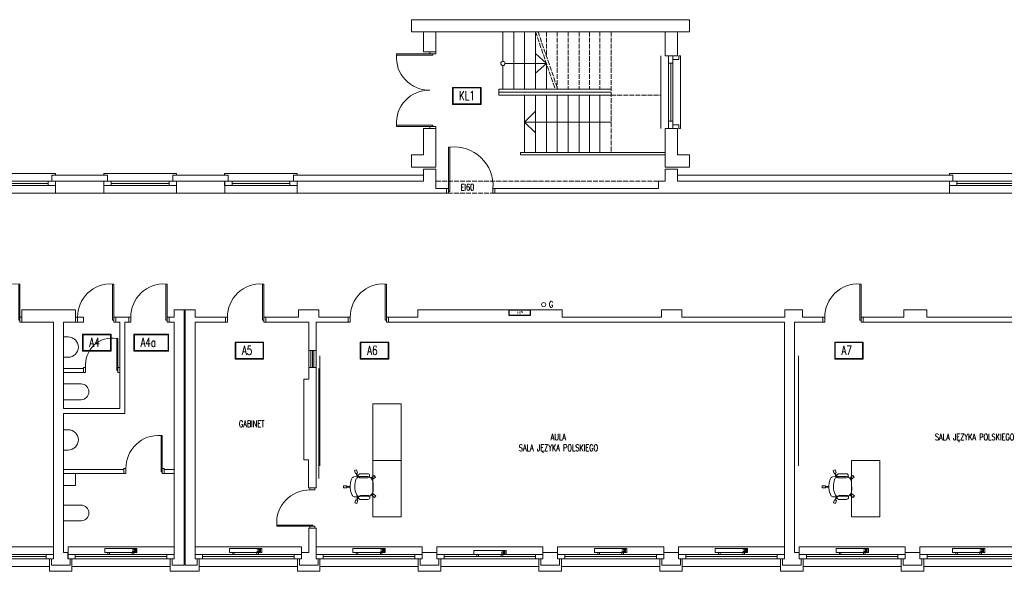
# Model space of a CAD drawing. Header units: millimetres. Extents: x -20020 to 55682, y 3351 to 17623.
# Tile 6 of 49: x -17 to 2426, y 4044 to 5414. Entities that reach past the tile are written whole.
import ezdxf

# ---------------------------------------------------------------- set-up
doc = ezdxf.new("R2010")
doc.units = ezdxf.units.MM
doc.linetypes.add('ACAD_ISO02W100', pattern=[15, 12, -3])
doc.layers.get('0').update_dxf_attribs({"color": 252, "lineweight": 9})
for name, color, linetype, lineweight in [('0 - przerywana', 252, 'ACAD_ISO02W100', 9), ('0- stolarka', 252, 'Continuous', 9), ('0- widokowe', 252, 'Continuous', 9), ('000 STOLARKA', 252, 'Continuous', 9), ('000- DODATKI', 252, 'Continuous', 9), ('000- ŚCIANY', 252, 'Continuous', 9), ('000-NUMERY SALI', 252, 'Continuous', 9), ('Grzejniki CO na rzucie', 252, 'Continuous', 9), ('PIK_09_MEBLE', 252, 'Continuous', 9)]:
    doc.layers.add(name, color=color, linetype=linetype, lineweight=lineweight)
doc.layers.add('Znaki bezp.', color=10, linetype='Continuous')
doc.styles.add('GENERATED_STYLE_7', font='txt', dxfattribs={"width": 0.8})
doc.styles.get("Standard").update_dxf_attribs({"font": 'romans.shx', "width": 0.7})

# ---------------------------------------------------------------- blocks, each defined once
blk = doc.blocks.new('OKNO 01')
at = {"layer": '0- stolarka'}
for points in [[(-526.8, 5012.8), (-706.8, 5012.8), (-706.8, 5001.8), (-526.8, 5001.8), (-526.8, 5012.8)], [(-688.6, 5012.8), (-688.6, 5001.8)], [(-545, 5012.8), (-545, 5001.8)], [(-688.6, 5007.3), (-545, 5007.3)]]:
    blk.add_lwpolyline(points, dxfattribs=at)
at = {"layer": '0- widokowe'}
for points in [[(-706.8, 5027.8), (-706.8, 5031.8), (-526.8, 5031.8), (-526.8, 5027.8)], [(-697.8, 5012.8), (-697.8, 5027.8), (-706.8, 5027.8)], [(-535.9, 5012.8), (-535.9, 5027.8), (-526.8, 5027.8)], [(-706.8, 4982.8), (-526.8, 4982.8)]]:
    blk.add_lwpolyline(points, dxfattribs=at)
blk = doc.blocks.new('d90')
at = {"layer": '0- stolarka'}
for points in [[(-270.5, 3071.8), (-270.5, 3161.8), (-267.5, 3161.8), (-267.5, 3071.8), (-270.5, 3071.8)], [(-275.5, 3079.3), (-270.5, 3079.3), (-270.5, 3067.3), (-275.5, 3067.3), (-275.5, 3079.3)], [(-180.5, 3079.3), (-175.5, 3079.3), (-175.5, 3067.3), (-180.5, 3067.3), (-180.5, 3079.3)]]:
    blk.add_lwpolyline(points, dxfattribs=at)
blk.add_lwpolyline([(-180.5, 3079.3, 0.437586), (-267.5, 3161.8, 1.233982)], format="xyb", dxfattribs=at)
blk = doc.blocks.new('OKNO 02')
at = {"layer": '0- stolarka'}
for points in [[(-795.8, 4074.8), (-532.4, 4074.8), (-532.4, 4085.8), (-795.8, 4085.8), (-795.8, 4074.8)], [(-777.7, 4074.8), (-777.7, 4085.8)], [(-550.6, 4080.3), (-777.7, 4080.3)], [(-550.6, 4074.8), (-550.6, 4085.8)]]:
    blk.add_lwpolyline(points, dxfattribs=at)
at = {"layer": '0- widokowe'}
for points in [[(-532.4, 4104.8), (-795.8, 4104.8)], [(-795.8, 4085.8), (-795.8, 4104.8)], [(-532.4, 4085.8), (-532.4, 4104.8)], [(-542.4, 4055.8), (-542.4, 4055.8), (-785.8, 4055.8), (-785.8, 4055.8)]]:
    blk.add_lwpolyline(points, dxfattribs=at)
blk = doc.blocks.new('INNY_P_ALH_LEFT_P_90_80_80_30_10')
for p, q in [((-380, -70), (-280, -70)), ((-380, -90), (-320, -90)), ((-380, -110), (-280, -110)), ((-380, -130), (-320, -130))]:
    blk.add_line(p, q)
for points in [[(-320, -50), (-320, 0), (-280, 0), (-280, -50)], [(280, -50), (280, 0), (320, 0), (320, -50)], [(-400, -150), (400, -150), (400, -50), (-400, -50), (-400, -150)]]:
    blk.add_lwpolyline(points)
blk = doc.blocks.new('Z$W@#14095')
at = {"layer": 'PIK_09_MEBLE', "linetype": 'Continuous'}
for p, q in [((20.7, 60.7), (24.8, 63.6)), ((25.3, 54.2), (20.7, 60.7)), ((24.8, 63.6), (29.4, 57.1)), ((26.9, 55.4), (25.3, 54.2)), ((26.9, 55.4), (27.8, 56.1)), ((31.8, 48.4), (26.9, 55.4)), ((29.4, 57.1), (27.9, 56.1)), ((27.9, 56.1), (33.2, 48.9)), ((31.8, 48.5), (33.2, 49)), ((33.2, 48.9), (34.4, 49.3)), ((34.4, 49.3), (56.9, 56.5)), ((54.1, 63), (36.6, 57.4)), ((39.7, 47.9), (57.2, 53.5)), ((54.1, 63), (54.1, 63)), ((56.9, 56.5), (59.4, 56.5)), ((59.4, 56.5), (62, 56.1)), ((62, 56.1), (64.4, 55.3)), ((64.4, 55.3), (66.7, 54.1)), ((66.6, 57.1), (71.3, 63.5)), ((68.1, 56), (66.6, 57.1)), ((66.7, 54.1), (68.1, 56)), ((69.1, 55.2), (67.8, 53.4)), ((67.8, 53.4), (69.7, 51.8)), ((68, 56), (69, 55.3)), ((70.6, 54.1), (69.1, 55.2)), ((69.7, 51.8), (71.3, 49.8)), ((75.3, 60.6), (70.6, 54.1)), ((71.3, 63.5), (75.3, 60.6)), ((71.3, 49.8), (72.6, 47.7)), ((19.9, 38.6), (20.2, 40.2)), ((19.9, 29.1), (19.9, 38.6)), ((22, 19.8), (19.9, 29.1)), ((20.2, 40.2), (20.8, 41.8)), ((20.8, 41.8), (21.6, 43.2)), ((21.6, 43.2), (22.6, 44.5)), ((22.6, 44.5), (23.8, 45.7)), ((23.8, 45.7), (31.8, 48.4)), ((39.7, 47.9), (39.7, 47.9)), ((72.6, 47.7), (73.6, 45.4)), ((73.6, 45.4), (79.2, 27.8)), ((79.2, 27.8), (79.8, 25.3)), ((79.8, 25.3), (80, 22.8)), ((6.1, 16.6), (13.8, 19.1)), ((7.7, 11.9), (6.1, 16.6)), ((15.3, 14.3), (7.7, 11.9)), ((13.8, 19.1), (14.3, 17.3)), ((14.3, 17.3), (22, 19.8)), ((14.7, 16.1), (14.3, 17.3)), ((22.4, 18.5), (14.7, 16.1)), ((14.7, 16.1), (15.3, 14.3)), ((22, 19.8), (22.4, 18.5)), ((26.2, 9.7), (22.4, 18.5)), ((31.7, 2), (26.2, 9.7)), ((32.9, 0.8), (31.7, 2)), ((34.3, -0.1), (32.9, 0.8)), ((47.1, 1), (39, -1.5)), ((47.1, 1), (48.5, 1.5)), ((47.2, -7.6), (47.1, 1)), ((48.5, 1.4), (48.4, -7.6)), ((49.7, 1.7), (48.5, 1.4)), ((72.2, 9), (49.7, 1.7)), ((70.6, 11.7), (53.1, 6.1)), ((56.2, -3.4), (73.7, 2.2)), ((70.6, 11.7), (70.6, 11.7)), ((74.3, 10.5), (72.2, 9)), ((76.1, 12.3), (74.3, 10.5)), ((77.6, 14.4), (76.1, 12.3)), ((78.8, 16.7), (77.6, 14.4)), ((81, 16), (78.8, 16.7)), ((79.8, 20.3), (79.2, 17.8)), ((79.2, 17.8), (81.4, 17.1)), ((80, 22.8), (79.8, 20.3)), ((80.4, 14.2), (81, 16)), ((88, 11.7), (80.4, 14.2)), ((80.8, 15.7), (81.3, 17.2)), ((81.4, 17.1), (81.9, 18.9)), ((81.9, 18.9), (89.6, 16.4)), ((89.6, 16.4), (88, 11.7)), ((35.8, -0.8), (34.3, -0.1)), ((37.4, -1.3), (35.8, -0.8)), ((39, -1.5), (37.4, -1.3)), ((45.3, -15.6), (45.2, -7.6)), ((45.2, -7.6), (47.2, -7.6)), ((50.3, -15.6), (45.3, -15.6)), ((47.1, -7.5), (48.3, -7.5)), ((48.4, -7.6), (50.2, -7.6)), ((50.2, -7.6), (50.3, -15.6)), ((56.2, -3.4), (56.2, -3.4))]:
    blk.add_line(p, q, dxfattribs=at)
for centre, radius, start, end in [((41.4, 41.3), 10.3, 130.9193, 174.1814), ((38.1, 52.6), 5, 107.8491, 287.8491), ((55.6, 58.3), 5, 287.8491, 107.8491), ((58.1, 40.5), 16.2, 53.6526, 58.1201), ((74.9, 37.7), 44, 173.9437, 199.7938), ((75.8, 34.9), 44, 195.9043, 221.7545), ((50.7, 12.5), 10.3, 221.5167, 264.7788), ((54.6, 1.3), 5, 107.8491, 287.8491), ((72.1, 7), 5, 287.8491, 107.8491), ((63.8, 22.9), 16.2, 337.578, 342.0456)]:
    blk.add_arc(centre, radius, start, end, dxfattribs=at)

msp = doc.modelspace()

# ---------------------------------------------------------------- linework, layer by layer
at = {"layer": '0 - przerywana'}
for points in [[(1263.04, 5383.81), (1311.84, 5241.4)], [(1269.39, 5383.81), (1318.19, 5241.4)], [(1290.04, 5383.81), (1290.04, 5323.53)], [(1317.04, 5383.81), (1317.04, 5241.4)], [(1344.04, 5383.81), (1344.04, 5241.4)], [(1371.04, 5383.81), (1371.04, 5241.4)], [(1397.04, 5383.81), (1397.04, 5241.4)], [(1423.04, 5383.81), (1423.04, 5241.4)], [(1451.04, 5383.81), (1451.04, 5083.81)], [(1451.04, 5226.22), (1574.04, 5226.22)], [(1567.84, 5012.81), (1015.52, 5012.81)], [(1015.52, 4982.81), (1162.52, 4982.81)]]:
    msp.add_lwpolyline(points, dxfattribs=at)
at = {"layer": '0- stolarka'}
for points in [[(1000.52, 5238.81, -0.4375855), (918.02, 5325.81, -1.2339823)], [(1000.52, 5238.81, 0.4375855), (918.02, 5151.81, 1.2339823)], [(1157.52, 4994.81, 0.4668685), (1050.52, 5097.31, 1.2339823)], [(91.93, 4625.88), (91.93, 4575.46), (103.71, 4575.46, 1), (103.71, 4625.88), (91.93, 4625.88)], [(146.93, 4549.81, -0.4960755), (223.93, 4622.31, -1.2339823)], [(91.93, 4470.1), (91.93, 4509.15), (135.43, 4509.15, -1), (135.43, 4470.1), (91.93, 4470.1)], [(91.93, 4395.49), (91.93, 4345.06), (103.71, 4345.06, 1), (103.71, 4395.49), (91.93, 4395.49)], [(91.93, 4169.28), (91.93, 4208.34), (135.43, 4208.34, -1), (135.43, 4169.28), (91.93, 4169.28)]]:
    msp.add_lwpolyline(points, format="xyb", dxfattribs=at)
for points in [[(1008.02, 5328.81), (918.02, 5328.81), (918.02, 5325.81), (1008.02, 5325.81), (1008.02, 5328.81)], [(1000.52, 5333.81), (1000.52, 5328.81), (1015.52, 5328.81), (1015.52, 5333.81), (1000.52, 5333.81)], [(1008.02, 5148.81), (918.02, 5148.81), (918.02, 5151.81), (1008.02, 5151.81), (1008.02, 5148.81)], [(1000.52, 5143.81), (1000.52, 5148.81), (1015.52, 5148.81), (1015.52, 5143.81), (1000.52, 5143.81)], [(1047.52, 4987.31), (1047.52, 5097.31), (1050.52, 5097.31), (1050.52, 4987.31), (1047.52, 4987.31)], [(1042.52, 4994.81), (1047.52, 4994.81), (1047.52, 4982.81), (1042.52, 4982.81), (1042.52, 4994.81)], [(1157.52, 4994.81), (1162.52, 4994.81), (1162.52, 4982.81), (1157.52, 4982.81), (1157.52, 4994.81)], [(226.93, 4542.31), (226.93, 4622.31), (223.93, 4622.31), (223.93, 4542.31), (226.93, 4542.31)], [(91.93, 4537.81), (141.93, 4537.81), (141.93, 4547.81), (91.93, 4547.81)], [(146.93, 4549.81), (141.93, 4549.81), (141.93, 4537.81), (146.93, 4537.81), (146.93, 4549.81)], [(231.93, 4549.81), (226.93, 4549.81), (226.93, 4537.81), (231.93, 4537.81), (231.93, 4549.81)], [(91.93, 4286.81), (241.93, 4286.81), (241.93, 4296.81), (91.93, 4296.81)], [(341.93, 4296.81), (341.93, 4286.81), (366.6, 4286.81)], [(341.93, 4296.81), (366.6, 4296.81)]]:
    msp.add_lwpolyline(points, dxfattribs=at)
at = {"layer": '0- widokowe'}
for points in [[(1182.04, 5383.81), (1182.04, 5310.22)], [(1209.04, 5383.81), (1209.04, 5241.4)], [(1236.04, 5383.81), (1236.04, 5241.4)], [(1263.04, 5383.81), (1263.04, 5241.4)], [(1290.04, 5305.02), (1263.04, 5329.42)], [(1187.25, 5305.02), (1290.04, 5305.02)], [(1290.04, 5305.02), (1263.04, 5280.62)], [(1290.04, 5305.02), (1290.04, 5241.4)], [(1182.04, 5299.81), (1182.04, 5241.4)], [(1172.14, 5226.22), (1172.14, 5241.4)], [(1172.14, 5241.4), (1451.04, 5241.4)], [(1172.14, 5233.81), (1451.04, 5233.81)], [(1172.14, 5226.22), (1451.04, 5226.22)], [(1236.04, 5226.22), (1236.04, 5083.81)], [(1263.04, 5226.22), (1263.04, 5083.81)], [(1290.04, 5226.22), (1290.04, 5083.81)], [(1317.04, 5226.22), (1317.04, 5083.81)], [(1344.04, 5226.22), (1344.04, 5083.81)], [(1371.04, 5226.22), (1371.04, 5083.81)], [(1397.04, 5226.22), (1397.04, 5083.81)], [(1423.04, 5226.22), (1423.04, 5083.81)], [(1451.04, 5159.34), (1451.04, 5159.34), (1451.04, 5159.34), (1236.04, 5159.5), (1263.04, 5186.5)], [(1236.04, 5159.5), (1263.04, 5132.5)], [(1585.04, 5143.81), (1585.04, 5083.81), (1225.55, 5083.81)], [(1225.55, 5083.81), (1225.55, 5077.81), (1585.04, 5077.81)], [(63.45, 5012.81), (63.45, 5027.81), (72.53, 5027.81)], [(201.2, 5012.81), (201.2, 5027.81), (72.53, 5027.81)], [(363.11, 5012.81), (363.11, 5027.81), (372.19, 5027.81)], [(500.86, 5012.81), (500.86, 5027.81), (372.19, 5027.81)], [(662.77, 5012.81), (662.77, 5027.81), (671.86, 5027.81)], [(962.43, 5027.81), (962.43, 5027.81), (671.86, 5027.81)], [(962.43, 5027.81), (962.43, 5027.81), (985.52, 5027.81)], [(1699.51, 5027.81), (1699.51, 5027.81), (1615.04, 5027.81)], [(2298.84, 5012.81), (2298.84, 5027.81), (1699.51, 5027.81)], [(112.93, 4074.81), (112.93, 4043.81), (56.93, 4043.81), (56.93, 4074.81)], [(356.6, 4074.81), (356.6, 4043.81), (428.81, 4043.81), (428.81, 4074.81)], [(728.26, 4074.81), (728.26, 4043.81), (672.26, 4043.81), (672.26, 4074.81)], [(1027.92, 4074.81), (1027.92, 4043.81), (971.92, 4043.81), (971.92, 4074.81)], [(1327.58, 4074.81), (1327.58, 4043.81), (1271.58, 4043.81), (1271.58, 4074.81)], [(1627.25, 4074.81), (1627.25, 4043.81), (1571.25, 4043.81), (1571.25, 4074.81)], [(1926.91, 4074.81), (1926.91, 4043.81), (1870.91, 4043.81), (1870.91, 4074.81)], [(2226.57, 4074.81), (2226.57, 4043.81), (2170.57, 4043.81), (2170.57, 4074.81)]]:
    msp.add_lwpolyline(points, dxfattribs=at)
msp.add_circle((1182.04, 5305.02), 5.2, dxfattribs=at)
at = {"layer": '000 STOLARKA'}
msp.add_lwpolyline([(700.38, 4591.83), (718.47, 4591.83), (718.47, 4550.02), (700.38, 4550.02)], close=True, dxfattribs=at)
for points in [[(705.34, 4591.83), (705.34, 4550.02)], [(709.43, 4591.83), (709.43, 4550.02)], [(713.28, 4591.83), (713.28, 4550.02)]]:
    msp.add_lwpolyline(points, dxfattribs=at)
at = {"layer": '000- DODATKI'}
for points in [[(727.99, 4578.71), (727.99, 4305.86)], [(1915.42, 4578.71), (1915.42, 4305.86)], [(725.68, 4547.58), (725.68, 4274.72)]]:
    msp.add_lwpolyline(points, dxfattribs=at)
msp.add_circle((1283.34, 4706.15), 5.18, dxfattribs=at)
at = {"layer": '000- ŚCIANY'}
for points in [[(985.52, 5383.81), (955.52, 5383.81), (955.52, 5413.81), (1615.04, 5413.81), (1645.04, 5413.81), (1645.04, 5383.81), (1015.52, 5383.81)], [(1015.52, 5333.81), (1015.52, 5383.81), (985.52, 5383.81), (985.52, 5333.81)], [(1615.04, 5323.81), (1615.04, 5383.81), (1585.04, 5383.81), (1585.04, 5323.81)], [(1585.04, 5383.81), (1585.04, 5323.81)], [(985.52, 5333.81), (1015.52, 5333.81)], [(1615.04, 5323.81), (1585.04, 5323.81)], [(985.52, 5047.81), (1015.52, 5047.81), (1015.52, 5143.81)], [(985.52, 5143.81), (985.52, 5077.81)], [(985.52, 5077.81), (985.52, 5143.81), (1015.52, 5143.81)], [(1585.04, 5143.81), (1585.04, 5047.81)], [(1615.04, 5143.81), (1585.04, 5143.81)], [(1615.04, 5077.81), (1615.04, 5143.81)], [(985.52, 5047.81), (955.52, 5047.81), (955.52, 5077.81), (985.52, 5077.81)], [(1585.04, 5047.81), (1615.04, 5047.81), (1645.04, 5047.81), (1645.04, 5077.81), (1615.04, 5077.81)], [(1015.52, 5012.81), (1015.52, 5042.81), (985.52, 5042.81), (985.52, 5012.81)], [(1585.04, 5047.81), (1615.04, 5047.81)], [(1585.04, 5012.81), (1585.04, 5042.81), (1615.04, 5042.81), (1615.04, 5012.81)], [(72.53, 4982.81), (72.53, 5012.81)], [(72.53, 5012.81), (192.19, 5012.81)], [(192.19, 4982.81), (192.19, 5012.81)], [(372.19, 5012.81), (491.86, 5012.81)], [(372.19, 4982.81), (372.19, 5012.81)], [(491.86, 4982.81), (491.86, 5012.81)], [(671.86, 4982.81), (671.86, 5012.81)], [(671.86, 5012.81), (971.52, 5012.81)], [(971.52, 5012.81), (985.52, 5012.81)], [(1015.52, 4994.81), (1015.52, 5012.81)], [(1567.84, 5012.81), (1585.04, 5012.81)], [(1567.84, 4994.81), (1567.84, 5012.81)], [(1615.04, 5012.81), (2170.17, 5012.81)], [(2170.17, 5012.81), (2289.83, 5012.81)], [(2289.83, 4982.81), (2289.83, 5012.81)], [(1015.52, 4982.81), (1042.52, 4982.81), (1042.52, 4994.81), (1015.52, 4994.81)], [(1162.52, 4982.81), (1162.52, 4994.81), (1567.84, 4994.81)], [(192.19, 4982.81), (72.53, 4982.81)], [(491.86, 4982.81), (372.19, 4982.81)], [(971.52, 4982.81), (671.86, 4982.81)], [(1015.52, 4982.81), (971.52, 4982.81)], [(1162.52, 4982.81), (1567.84, 4982.81)], [(2170.17, 4982.81), (1567.84, 4982.81)], [(2289.83, 4982.81), (2170.17, 4982.81)], [(121.93, 4692.81), (-11.18, 4692.81)], [(-11.18, 4662.81), (-11.18, 4692.81)], [(121.93, 4662.81), (121.93, 4692.81)], [(418.81, 4692.81), (366.6, 4692.81)], [(366.6, 4674.81), (366.6, 4692.81)], [(391.2, 4090.81), (391.2, 4692.81)], [(394.2, 4090.81), (394.2, 4692.81)], [(418.81, 4674.81), (418.81, 4692.81)], [(700.51, 4692.81), (674.86, 4692.85), (674.86, 4674.81)], [(725.86, 4692.81), (674.86, 4692.81)], [(700.51, 4692.81), (725.86, 4692.81), (725.86, 4674.81)], [(898.47, 4674.81), (970.86, 4674.81), (970.86, 4692.81)], [(1277.86, 4692.81), (970.86, 4692.81)], [(1328.86, 4692.81), (1277.86, 4692.81)], [(1277.86, 4692.81), (1328.86, 4692.81)], [(1575.26, 4692.81), (1575.26, 4674.81), (1328.86, 4674.81)], [(1328.86, 4692.81), (1328.86, 4674.81)], [(1626.26, 4692.81), (1575.26, 4692.81)], [(1575.26, 4692.81), (1626.26, 4692.81)], [(1626.26, 4674.81), (1626.26, 4692.81)], [(1925.86, 4692.81), (1881.86, 4692.81)], [(1881.86, 4692.81), (1881.86, 4674.81)], [(1925.86, 4692.81), (1925.86, 4674.81)], [(2176.86, 4692.81), (2233.86, 4692.81)], [(2176.86, 4692.81), (2176.86, 4674.81)], [(2233.86, 4674.81), (2481.86, 4674.81), (2481.86, 4692.81)], [(2233.86, 4692.81), (2233.86, 4674.81)], [(121.93, 4662.81), (141.93, 4662.81), (141.93, 4674.81), (121.93, 4674.81)], [(221.93, 4674.81), (221.93, 4662.81)], [(221.93, 4674.81), (253.93, 4674.81)], [(253.93, 4674.81), (253.93, 4662.81)], [(366.6, 4662.81), (353.93, 4662.81), (353.93, 4674.81), (366.6, 4674.81)], [(418.81, 4674.81), (493.81, 4674.81), (493.81, 4662.81)], [(593.81, 4674.81), (593.81, 4662.81)], [(593.81, 4674.81), (674.86, 4674.81)], [(725.86, 4674.81), (798.47, 4674.81), (798.47, 4662.81)], [(898.47, 4674.81), (898.47, 4662.81)], [(1881.86, 4674.81), (1626.26, 4674.81)], [(1925.86, 4674.81), (1975.91, 4674.81)], [(1975.91, 4662.81), (1975.91, 4674.81)], [(2075.91, 4674.81), (2075.91, 4662.81)], [(2075.91, 4674.81), (2075.91, 4674.81), (2075.91, 4674.81), (2176.86, 4674.81)], [(66.93, 4662.81), (-11.18, 4662.81)], [(66.93, 4090.81), (66.93, 4662.81)], [(141.93, 4662.81), (91.93, 4662.81)], [(91.93, 4447.81), (91.93, 4662.81)], [(231.93, 4662.81), (231.93, 4447.81), (91.93, 4447.81)], [(231.93, 4662.81), (221.93, 4662.81)], [(253.93, 4662.81), (243.93, 4662.81)], [(243.93, 4662.81), (243.93, 4447.81), (243.93, 4447.81)], [(366.6, 4662.81), (353.93, 4662.81)], [(366.6, 4447.81), (366.6, 4662.81)], [(493.81, 4662.81), (418.81, 4662.81)], [(418.81, 4090.81), (418.81, 4662.81)], [(700.47, 4662.81), (593.81, 4662.81)], [(700.29, 4520.85), (700.47, 4662.81)], [(798.47, 4662.81), (718.47, 4662.81)], [(718.47, 4250.81), (718.47, 4662.81)], [(1880.91, 4662.81), (898.47, 4662.81)], [(1880.91, 4090.81), (1880.91, 4662.81)], [(1975.91, 4662.81), (1905.91, 4662.81)], [(1905.91, 4090.81), (1905.91, 4662.81)], [(2305.91, 4662.81), (2075.91, 4662.81)], [(2779.89, 4662.81), (2305.91, 4662.81)], [(700.08, 4250.81), (700.08, 4320.85), (688.08, 4320.85), (688.08, 4520.85), (700.29, 4520.85)], [(243.93, 4447.81), (243.93, 4435.81)], [(366.6, 4435.81), (366.6, 4447.81)], [(91.93, 4090.81), (91.93, 4435.81)], [(91.93, 4435.81), (243.93, 4435.81)], [(366.6, 4090.81), (366.6, 4435.81)], [(700.08, 4250.81), (700.08, 4320.85)], [(91.93, 4286.81), (91.93, 4090.81)], [(91.93, 4286.81), (121.93, 4286.81), (121.93, 4256.81), (91.93, 4256.81)], [(718.47, 4250.81), (700.08, 4250.81)], [(700.47, 4090.81), (700.47, 4150.81)], [(718.47, 4150.81), (700.47, 4150.81)], [(718.47, 4090.81), (718.47, 4150.81)], [(91.93, 4090.81), (103.15, 4090.81), (103.15, 4074.81), (108.15, 4074.81), (108.15, 4058.81), (61.93, 4058.81), (61.93, 4074.81), (66.93, 4074.81), (66.93, 4090.81)], [(391.2, 4090.81), (391.2, 4058.81), (374.46, 4058.81), (361.6, 4058.81), (361.6, 4074.81), (366.6, 4074.81), (366.6, 4090.81)], [(418.81, 4090.81), (418.81, 4074.81), (423.81, 4074.81), (423.81, 4058.81), (394.2, 4058.81), (394.2, 4058.81), (394.2, 4090.81)], [(718.47, 4090.81), (718.47, 4074.81), (723.47, 4074.81), (723.47, 4058.81), (677.26, 4058.81), (677.26, 4074.81), (682.26, 4074.81), (682.26, 4090.81)], [(682.26, 4090.81), (700.47, 4090.81)], [(981.92, 4090.81), (1018.14, 4090.81), (1018.14, 4074.81), (1023.14, 4074.81), (1023.14, 4058.81), (976.92, 4058.81), (976.92, 4074.81), (981.92, 4074.81), (981.92, 4090.81)], [(1281.58, 4090.81), (1317.8, 4090.81), (1317.8, 4074.81), (1322.8, 4074.81), (1322.8, 4058.81), (1276.58, 4058.81), (1276.58, 4074.81), (1281.58, 4074.81), (1281.58, 4090.81)], [(1581.24, 4090.81), (1617.46, 4090.81), (1617.46, 4074.81), (1622.46, 4074.81), (1622.46, 4058.81), (1576.24, 4058.81), (1576.24, 4074.81), (1581.24, 4074.81), (1581.24, 4090.81)], [(1905.91, 4090.81), (1917.12, 4090.81), (1917.12, 4074.81), (1922.12, 4074.81), (1922.12, 4058.81), (1875.91, 4058.81), (1875.91, 4074.81), (1880.91, 4074.81), (1880.91, 4090.81)], [(2180.57, 4090.81), (2216.79, 4090.81), (2216.79, 4074.81), (2221.79, 4074.81), (2221.79, 4058.81), (2175.57, 4058.81), (2175.57, 4074.81), (2180.57, 4074.81), (2180.57, 4090.81)], [(61.93, 4058.81), (108.15, 4058.81)], [(677.26, 4058.81), (723.47, 4058.81)], [(976.92, 4058.81), (1023.14, 4058.81)], [(1276.58, 4058.81), (1322.8, 4058.81)], [(1576.24, 4058.81), (1622.46, 4058.81)], [(1875.91, 4058.81), (1922.12, 4058.81)], [(2175.57, 4058.81), (2221.79, 4058.81)]]:
    msp.add_lwpolyline(points, dxfattribs=at)
at = {"layer": '000-NUMERY SALI'}
for points in [[(1057.2, 5245.64), (1128.1, 5245.64), (1128.1, 5203.44), (1057.2, 5203.44)], [(1058.7, 5244.14), (1126.6, 5244.14), (1126.6, 5204.94), (1058.7, 5204.94)], [(139.24, 4632.95), (210.13, 4632.95), (210.13, 4590.75), (139.24, 4590.75)], [(140.73, 4631.45), (208.64, 4631.45), (208.64, 4592.25), (140.73, 4592.25)], [(266.27, 4632.95), (352.77, 4632.95), (352.77, 4590.75), (266.27, 4590.75)], [(267.76, 4631.45), (351.28, 4631.45), (351.28, 4592.25), (267.76, 4592.25)], [(517.66, 4613.31), (588.56, 4613.31), (588.56, 4571.11), (517.66, 4571.11)], [(519.16, 4611.81), (587.06, 4611.81), (587.06, 4572.61), (519.16, 4572.61)], [(828.44, 4613.31), (899.33, 4613.31), (899.33, 4571.11), (828.44, 4571.11)], [(829.93, 4611.81), (897.83, 4611.81), (897.83, 4572.61), (829.93, 4572.61)], [(2005.33, 4613.31), (2076.22, 4613.31), (2076.22, 4571.11), (2005.33, 4571.11)], [(2006.83, 4611.81), (2074.73, 4611.81), (2074.73, 4572.61), (2006.83, 4572.61)]]:
    msp.add_lwpolyline(points, close=True, dxfattribs=at)
at = {"layer": 'PIK_09_MEBLE'}
for points in [[(929.8, 4319.42), (929.8, 4459.42), (859.8, 4459.42), (859.8, 4319.42), (929.8, 4319.42)], [(929.8, 4179.42), (929.8, 4319.42), (859.8, 4319.42), (859.8, 4179.42), (929.8, 4179.42)], [(2117.23, 4179.42), (2117.23, 4319.42), (2047.23, 4319.42), (2047.23, 4179.42), (2117.23, 4179.42)]]:
    msp.add_lwpolyline(points, dxfattribs=at)
at = {"layer": 'Znaki bezp.'}
msp.add_lwpolyline([(1197.44, 4692.81), (1249.53, 4692.81), (1249.53, 4678.85), (1197.44, 4678.85)], close=True, dxfattribs=at)

# ---------------------------------------------------------------- block references
at = {"layer": '0- stolarka', "xscale": -1}
msp.add_blockref('d90', (66.41, 1219.48), dxfattribs=at)
at = {"layer": '000 STOLARKA'}
for name, p, rotation in [('OKNO 01', (-3408.77, 4617.02), 270), ('d90', (3782.81, 4426.33), 90.00000000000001)]:
    msp.add_blockref(name, p, dxfattribs=dict(at, rotation=rotation))
for name, p in [('OKNO 01', (599.33, 0)), ('OKNO 01', (898.99, 0)), ('OKNO 01', (1198.65, 0)), ('OKNO 01', (2996.63, 0)), ('OKNO 02', (599.32, 0)), ('OKNO 02', (898.99, 0)), ('OKNO 02', (1214.65, 0)), ('OKNO 02', (1514.31, 0)), ('OKNO 02', (1813.97, 0)), ('OKNO 02', (2113.63, 0)), ('OKNO 02', (2413.3, 0)), ('OKNO 02', (2712.96, 0)), ('OKNO 02', (3012.62, 0))]:
    msp.add_blockref(name, p, dxfattribs=at)
at = {"layer": '000 STOLARKA', "xscale": -1}
for p in [(-286.7, 1595.48), (-53.59, 1595.48), (78.41, 1595.48), (318.29, 1595.48), (622.95, 1595.48), (1800.39, 1595.48)]:
    msp.add_blockref('d90', p, dxfattribs=at)
at = {"layer": 'Grzejniki CO na rzucie', "xscale": 0.1, "yscale": 0.1, "zscale": 0.1, "rotation": 180}
for p in [(234.3, 4085.81), (543.75, 4085.81), (850.2, 4085.81), (1149.86, 4080.31), (1449.52, 4085.81), (1749.18, 4085.81), (2048.85, 4085.81), (2337.71, 4085.81)]:
    msp.add_blockref('INNY_P_ALH_LEFT_P_90_80_80_30_10', p, dxfattribs=at)
at = {"layer": 'PIK_09_MEBLE', "xscale": -1, "rotation": 198.5118444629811}
for p in [(775.99, 4264.9), (1963.42, 4264.9)]:
    msp.add_blockref('Z$W@#14095', p, dxfattribs=at)

# ---------------------------------------------------------------- texts
at = {"layer": '000- DODATKI', "char_height": 16, "attachment_point": 1}
for s, width, insert in [('EI60', 48.5104, (1077.1, 5005.69)), ('G', 48.5104, (1296.5, 4714.92)), ('\\pxqc;GABINET', 178.5448, (469.56, 4418.23)), ('\\pxqc;AULA\\PSALA JĘZYKA POLSKIEGO', 223.3941, (1208.24, 4385.22)), ('\\pxqc;SALA JĘZYKA POLSKIEGO', 223.3941, (2240.68, 4385.22))]:
    msp.add_mtext_dynamic_manual_height_columns(s, width=width, gutter_width=12.5, heights=[0], dxfattribs=dict(at, insert=insert))
at = {"layer": '000-NUMERY SALI', "char_height": 22.5, "attachment_point": 1}
for s, width, insert in [('KL1', 52.2186, (1073.29, 5236.19)), ('A4', 629.8244, (156.17, 4623.51)), ('A4a', 629.8244, (283.2, 4623.51)), ('A5', 629.8244, (534.6, 4603.86)), ('A6', 629.8244, (845.37, 4603.86)), ('A7', 629.8244, (2022.26, 4603.86))]:
    msp.add_mtext_dynamic_manual_height_columns(s, width=width, gutter_width=12.5, heights=[0], dxfattribs=dict(at, insert=insert))
at = {"layer": 'Znaki bezp.', "insert": (1224.66, 4689.93), "char_height": 8, "attachment_point": 2, "style": 'GENERATED_STYLE_7'}
msp.add_mtext('\\A1;{\\fArial Europa Środkowa|b0|i0|c0|p34;\\C1;HP}', dxfattribs=at)

doc.saveas('drawing.dxf')
